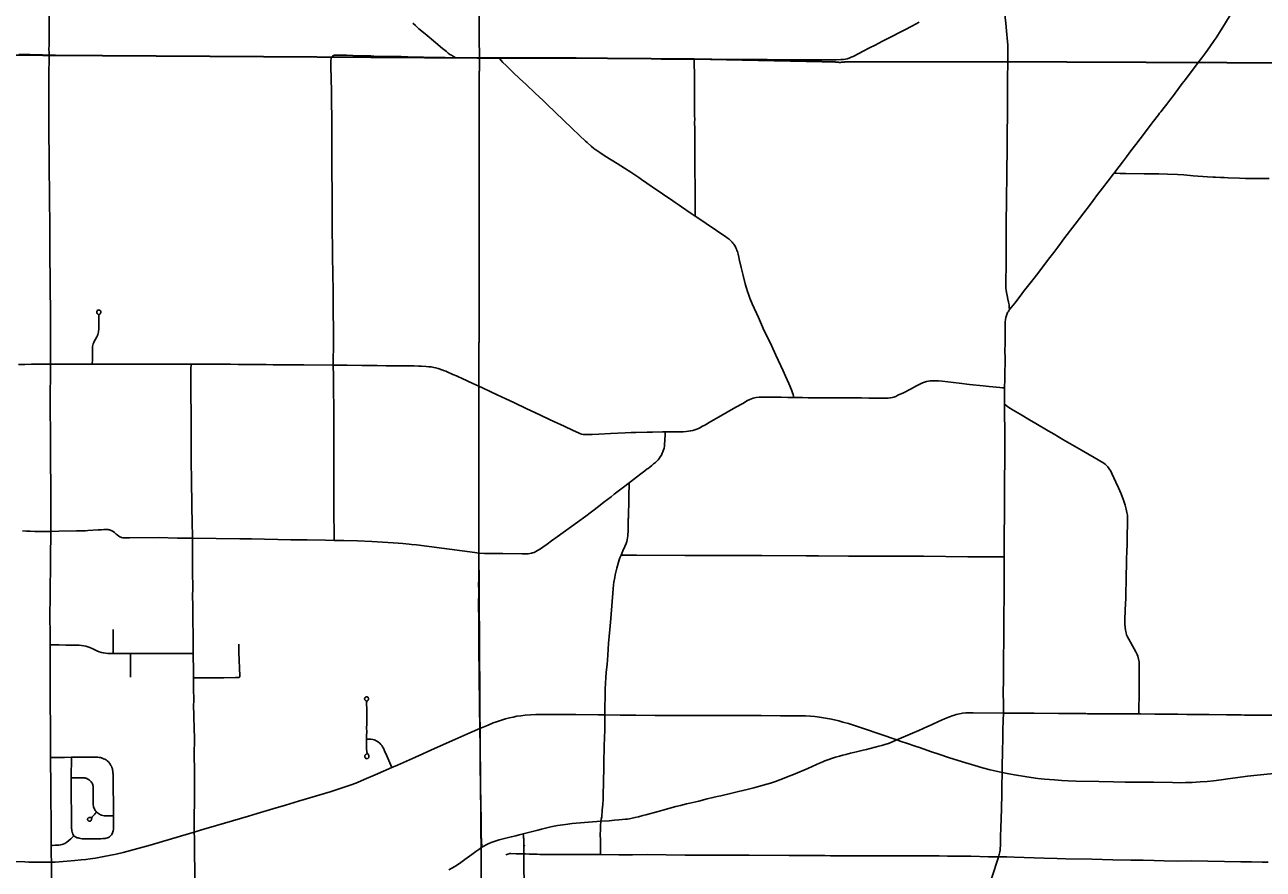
# Model space of a CAD drawing. Header units: feet. Extents: x 2113747 to 2516209, y 960708 to 1356798.
# Tile 9 of 92: x 2291170 to 2312720, y 1104537 to 1119233. Entities that reach past the tile are written whole.
import ezdxf

# ---------------------------------------------------------------- set-up
doc = ezdxf.new("R2010")
doc.units = ezdxf.units.FT
doc.header["$LTSCALE"] = 20
doc.header["$MEASUREMENT"] = 0
doc.linetypes.add('OhDOT_USTN3', pattern=[0.22, 0.165, -0.055])
for name, color, linetype in [('GM_X_County_Road', 3, 'Continuous'), ('GM_X_Township', 251, 'OhDOT_USTN3'), ('GM_X_Township_Road', 4, 'Continuous'), ('GM_X_Township_Subdivision', 4, 'Continuous'), ('GM_X_Unincorporated_Location', 2, 'Continuous'), ('GM_X_US_Location', 251, 'Continuous'), ('GM_X_US_Route', 1, 'Continuous')]:
    doc.layers.add(name, color=color, linetype=linetype)
doc.styles.add('Styledgn030', font='dgn030.shx')

msp = doc.modelspace()

# ---------------------------------------------------------------- linework, layer by layer
at = {"layer": 'GM_X_County_Road', "flags": 128}
for points in [[(2308276, 1118589), (2308277, 1118618), (2308278, 1118768), (2308277, 1118832), (2308276, 1118878), (2308271, 1118943), (2308254, 1119126), (2308240, 1119260), (2308230, 1119361), (2308207, 1119567), (2308192, 1119705), (2308169, 1119922), (2308162, 1119986), (2308158, 1120027)], [(2311588, 1118575), (2311651, 1118658), (2311722, 1118752), (2311794, 1118850), (2311869, 1118961), (2311900, 1119007), (2311960, 1119097), (2312066, 1119265), (2312147, 1119400), (2312265, 1119598), (2312370, 1119768), (2312485, 1119958), (2312538, 1120045)], [(2298668, 1118658), (2298633, 1118679), (2298594, 1118702), (2298569, 1118718), (2298540, 1118739), (2298507, 1118765), (2298441, 1118819), (2298323, 1118918), (2298246, 1118983), (2298208, 1119015), (2298137, 1119074), (2298029, 1119164), (2297967, 1119218), (2297924, 1119258)], [(2305396, 1118628), (2305417, 1118630), (2305450, 1118635), (2305479, 1118642), (2305514, 1118653), (2305548, 1118666), (2305584, 1118683), (2305683, 1118733), (2305759, 1118773), (2305870, 1118830), (2305969, 1118880), (2306098, 1118946), (2306259, 1119028), (2306401, 1119102), (2306483, 1119145), (2306606, 1119207), (2306736, 1119276)], [(2291069, 1118717), (2291188, 1118715), (2291256, 1118714), (2291334, 1118712), (2291476, 1118708), (2291551, 1118706), (2291592, 1118705)], [(2291592, 1118705), (2291619, 1118704), (2291659, 1118703), (2291702, 1118702)], [(2298668, 1118658), (2299075, 1118657), (2299079, 1118657)], [(2299079, 1118657), (2299419, 1118657)], [(2299419, 1118657), (2299493, 1118658), (2299575, 1118659), (2299752, 1118660), (2300110, 1118659), (2300349, 1118656), (2300474, 1118656), (2300651, 1118656), (2300766, 1118655), (2300865, 1118654), (2301012, 1118653), (2301179, 1118650), (2301314, 1118648), (2301488, 1118645), (2301718, 1118643), (2302072, 1118638), (2302243, 1118636), (2302459, 1118635), (2302617, 1118634), (2302819, 1118632)], [(2302836, 1115902), (2302767, 1115949), (2302598, 1116063), (2302558, 1116091), (2302487, 1116139), (2302444, 1116169), (2302266, 1116292), (2302228, 1116318), (2302163, 1116362), (2301996, 1116478), (2301904, 1116541), (2301853, 1116576), (2301715, 1116666), (2301605, 1116737), (2301478, 1116818), (2301272, 1116947), (2301176, 1117009), (2301122, 1117047), (2301075, 1117082), (2301024, 1117122), (2300955, 1117182), (2300926, 1117209), (2300821, 1117308), (2300687, 1117435), (2300259, 1117846), (2300188, 1117914), (2300052, 1118042), (2299893, 1118194), (2299780, 1118299), (2299677, 1118396), (2299611, 1118460), (2299567, 1118499), (2299545, 1118522), (2299489, 1118578), (2299461, 1118608), (2299435, 1118637), (2299419, 1118657)], [(2302819, 1118632), (2302922, 1118632), (2303014, 1118633), (2303128, 1118632), (2303476, 1118629), (2303608, 1118628), (2303755, 1118628), (2304090, 1118626), (2304476, 1118623), (2304555, 1118622), (2304709, 1118621), (2305017, 1118623), (2305289, 1118623), (2305368, 1118626), (2305396, 1118628)], [(2302836, 1115902), (2302836, 1116017), (2302837, 1116063), (2302837, 1116168), (2302835, 1116329), (2302834, 1116431), (2302833, 1116523), (2302832, 1116592), (2302830, 1116720), (2302830, 1116923), (2302831, 1117012), (2302830, 1117196), (2302828, 1117327), (2302827, 1117425), (2302826, 1117524), (2302827, 1117593), (2302826, 1117642), (2302825, 1117721), (2302824, 1117809), (2302825, 1118006), (2302825, 1118193), (2302822, 1118397), (2302820, 1118532), (2302819, 1118597), (2302819, 1118632)], [(2308306, 1114275), (2308302, 1114319), (2308298, 1114357), (2308290, 1114405), (2308279, 1114457), (2308265, 1114520), (2308253, 1114576), (2308246, 1114615), (2308243, 1114651), (2308241, 1114676), (2308240, 1114700), (2308246, 1115120), (2308247, 1115278), (2308250, 1115603), (2308255, 1116360), (2308256, 1116465), (2308257, 1116557), (2308260, 1116797), (2308261, 1116849), (2308262, 1116898), (2308265, 1117252), (2308268, 1117760), (2308272, 1118196), (2308273, 1118360), (2308276, 1118514), (2308276, 1118589)], [(2310124, 1116652), (2310154, 1116691), (2310269, 1116843), (2310341, 1116936), (2310418, 1117039), (2310504, 1117150), (2310581, 1117248), (2310673, 1117368), (2310772, 1117503), (2310873, 1117636), (2310896, 1117667), (2310917, 1117694), (2310937, 1117720), (2310994, 1117790), (2311043, 1117851), (2311097, 1117921), (2311158, 1118003), (2311262, 1118146), (2311311, 1118211), (2311365, 1118282), (2311485, 1118438), (2311560, 1118538), (2311588, 1118575)], [(2308306, 1114275), (2308339, 1114316), (2308396, 1114388), (2308489, 1114511), (2308550, 1114588), (2308732, 1114822), (2308813, 1114927), (2308934, 1115084), (2309007, 1115180), (2309074, 1115270), (2309144, 1115362), (2309271, 1115529), (2309448, 1115763), (2309598, 1115962), (2309696, 1116089), (2309759, 1116173), (2309837, 1116277), (2309881, 1116334), (2309925, 1116391), (2310022, 1116519), (2310116, 1116641), (2310124, 1116652)], [(2304551, 1112747), (2304546, 1112771), (2304538, 1112799), (2304528, 1112829), (2304509, 1112882), (2304464, 1112988), (2304406, 1113120), (2304365, 1113210), (2304239, 1113484), (2304162, 1113651), (2304077, 1113829), (2304039, 1113909), (2303989, 1114019), (2303936, 1114140), (2303829, 1114379), (2303789, 1114473), (2303761, 1114542), (2303744, 1114589), (2303726, 1114648), (2303705, 1114727), (2303671, 1114867), (2303638, 1115011), (2303604, 1115155), (2303595, 1115191), (2303583, 1115241), (2303570, 1115286), (2303563, 1115306), (2303556, 1115326), (2303543, 1115353), (2303529, 1115380), (2303519, 1115397), (2303508, 1115413), (2303499, 1115425), (2303491, 1115434), (2303479, 1115448), (2303467, 1115461), (2303455, 1115474), (2303441, 1115488), (2303427, 1115500), (2303411, 1115513), (2303395, 1115525), (2303372, 1115540), (2302865, 1115883), (2302836, 1115902)], [(2308220, 1112914), (2308224, 1113065), (2308226, 1113201), (2308228, 1113338), (2308227, 1113423), (2308226, 1113571), (2308228, 1113672), (2308228, 1113735), (2308229, 1113879), (2308228, 1113994), (2308229, 1114059), (2308233, 1114101), (2308239, 1114136), (2308251, 1114174), (2308265, 1114210), (2308273, 1114225), (2308280, 1114238), (2308293, 1114257), (2308306, 1114275)], [(2291058, 1113321), (2291170, 1113323), (2291284, 1113325), (2291373, 1113325), (2291436, 1113325), (2291525, 1113325), (2291618, 1113326)], [(2291618, 1113326), (2291812, 1113328), (2292038, 1113329), (2292206, 1113328), (2292345, 1113328)], [(2292345, 1113328), (2292495, 1113326), (2292673, 1113326), (2292847, 1113325), (2293299, 1113327), (2293434, 1113326), (2293598, 1113327), (2293736, 1113327), (2293920, 1113328), (2294064, 1113328)], [(2294064, 1113328), (2294077, 1113328), (2294212, 1113328), (2294520, 1113325), (2294714, 1113324), (2294750, 1113324), (2294884, 1113323), (2295078, 1113320), (2295150, 1113319), (2295232, 1113319), (2295307, 1113318), (2295373, 1113318), (2295494, 1113317), (2295714, 1113317), (2295904, 1113317), (2296026, 1113316), (2296539, 1113309)], [(2296539, 1113309), (2296778, 1113307), (2297037, 1113305), (2297299, 1113303), (2297460, 1113300), (2297604, 1113299), (2297742, 1113298), (2297847, 1113297), (2297948, 1113295), (2298021, 1113293), (2298073, 1113292), (2298152, 1113287), (2298201, 1113282), (2298244, 1113277), (2298286, 1113270), (2298318, 1113263), (2298366, 1113248), (2298447, 1113222), (2298459, 1113218), (2298499, 1113202), (2298553, 1113178), (2298586, 1113163), (2298619, 1113149), (2298681, 1113121), (2298705, 1113109), (2298780, 1113077), (2298965, 1112992), (2299073, 1112943)], [(2299073, 1112943), (2299135, 1112914), (2299281, 1112846), (2299388, 1112795), (2299539, 1112723), (2299679, 1112658), (2299904, 1112551), (2299972, 1112519), (2300145, 1112439), (2300299, 1112366), (2300379, 1112328), (2300555, 1112247), (2300712, 1112171), (2300804, 1112129), (2300831, 1112118), (2300856, 1112110), (2300887, 1112104), (2300923, 1112101), (2300975, 1112101), (2301044, 1112102), (2301162, 1112108), (2301361, 1112118), (2301617, 1112131), (2301719, 1112135), (2301804, 1112138), (2302001, 1112143), (2302092, 1112145), (2302266, 1112147), (2302313, 1112147)], [(2304551, 1112747), (2304703, 1112745), (2304800, 1112743), (2304882, 1112743), (2305322, 1112741), (2305568, 1112739), (2305732, 1112738), (2305857, 1112736), (2305955, 1112734), (2306096, 1112732), (2306158, 1112732), (2306194, 1112734), (2306230, 1112739), (2306265, 1112746), (2306293, 1112754), (2306326, 1112766), (2306365, 1112784), (2306459, 1112830), (2306581, 1112893), (2306688, 1112951), (2306744, 1112979), (2306790, 1112999), (2306824, 1113011), (2306859, 1113022), (2306894, 1113029), (2306927, 1113034), (2306963, 1113036), (2307016, 1113036), (2307069, 1113034), (2307131, 1113028), (2307330, 1113006), (2307428, 1112994), (2307610, 1112973), (2307849, 1112947), (2307950, 1112937), (2308136, 1112919), (2308183, 1112916), (2308220, 1112914)], [(2308220, 1112914), (2308219, 1112775), (2308219, 1112632)], [(2302313, 1112147), (2302358, 1112147), (2302480, 1112147), (2302545, 1112148), (2302627, 1112149), (2302676, 1112153), (2302718, 1112158), (2302757, 1112164), (2302795, 1112173), (2302829, 1112183), (2302863, 1112195), (2302896, 1112209), (2302919, 1112221), (2302965, 1112246), (2303002, 1112267), (2303110, 1112329), (2303244, 1112405), (2303392, 1112490), (2303546, 1112578), (2303663, 1112644), (2303749, 1112693), (2303787, 1112712), (2303818, 1112725), (2303846, 1112735), (2303868, 1112742), (2303898, 1112747), (2303947, 1112752), (2303987, 1112754), (2304039, 1112754), (2304141, 1112754), (2304196, 1112753), (2304246, 1112752), (2304331, 1112750), (2304446, 1112748), (2304531, 1112748), (2304551, 1112747)], [(2308211, 1109974), (2308211, 1110040), (2308212, 1110197), (2308214, 1110378), (2308215, 1110466), (2308217, 1110600), (2308216, 1110721), (2308217, 1110911), (2308217, 1111103), (2308218, 1111299), (2308220, 1111404), (2308222, 1111565), (2308222, 1111771), (2308224, 1111896), (2308225, 1112047), (2308223, 1112224), (2308220, 1112414), (2308221, 1112490), (2308219, 1112632)], [(2308219, 1112632), (2308270, 1112591), (2308295, 1112574), (2308371, 1112527), (2308491, 1112455), (2308655, 1112358), (2308763, 1112295), (2308978, 1112168), (2309082, 1112106), (2309236, 1112017), (2309434, 1111901), (2309559, 1111828), (2309777, 1111702), (2309944, 1111604), (2309968, 1111587), (2309994, 1111564), (2310019, 1111537), (2310042, 1111506), (2310068, 1111465), (2310088, 1111424), (2310156, 1111272), (2310201, 1111173), (2310248, 1111068), (2310289, 1110958), (2310317, 1110871), (2310337, 1110801), (2310349, 1110744), (2310356, 1110696), (2310360, 1110650), (2310361, 1110578), (2310359, 1110510), (2310355, 1110388), (2310350, 1110214), (2310346, 1110044), (2310344, 1109962), (2310341, 1109847), (2310337, 1109644), (2310334, 1109512), (2310330, 1109391), (2310327, 1109253), (2310319, 1109057), (2310314, 1108863), (2310314, 1108800), (2310317, 1108748), (2310324, 1108695), (2310333, 1108653), (2310344, 1108618), (2310360, 1108582), (2310383, 1108538), (2310475, 1108375), (2310506, 1108318), (2310525, 1108276), (2310537, 1108243), (2310550, 1108192), (2310559, 1108144), (2310562, 1108112), (2310563, 1108040), (2310563, 1107893), (2310560, 1107798), (2310560, 1107752), (2310559, 1107568), (2310554, 1107335), (2310554, 1107240)], [(2301686, 1111261), (2301710, 1111279), (2301812, 1111357), (2301890, 1111417), (2301960, 1111470), (2302002, 1111502), (2302015, 1111512), (2302046, 1111536), (2302080, 1111562), (2302088, 1111568), (2302113, 1111589), (2302144, 1111614), (2302158, 1111628), (2302172, 1111642), (2302190, 1111661), (2302209, 1111684), (2302228, 1111711), (2302247, 1111742), (2302264, 1111775), (2302274, 1111799), (2302286, 1111834), (2302294, 1111866), (2302300, 1111902), (2302304, 1111941), (2302308, 1111990), (2302312, 1112115), (2302313, 1112147)], [(2299072, 1110039), (2299167, 1110034), (2299321, 1110032), (2299491, 1110030), (2299826, 1110026), (2299891, 1110025), (2299928, 1110027), (2299958, 1110030), (2299987, 1110036), (2300006, 1110041), (2300031, 1110051), (2300064, 1110067), (2300093, 1110083), (2300143, 1110115), (2300184, 1110142), (2300260, 1110194), (2300337, 1110250), (2300437, 1110324), (2300786, 1110575), (2300934, 1110684), (2301151, 1110852), (2301248, 1110926), (2301372, 1111020), (2301427, 1111062), (2301588, 1111185), (2301686, 1111261)], [(2299089, 1106984), (2299089, 1107022), (2299088, 1107075), (2299087, 1107140), (2299085, 1107208), (2299085, 1107238), (2299084, 1107261), (2299083, 1107277), (2299083, 1107283), (2299083, 1107332), (2299082, 1107404), (2299081, 1107532), (2299081, 1107568), (2299080, 1107598), (2299079, 1107703), (2299078, 1107791), (2299078, 1107827), (2299077, 1107870), (2299077, 1107899), (2299077, 1107919), (2299076, 1107968), (2299075, 1108021), (2299074, 1108080), (2299074, 1108109), (2299073, 1108191), (2299073, 1108243), (2299072, 1108273), (2299072, 1108296), (2299071, 1108309), (2299071, 1108338), (2299072, 1108384), (2299072, 1108404), (2299071, 1108414), (2299071, 1108482), (2299070, 1108571), (2299070, 1108683), (2299069, 1108811), (2299069, 1108942), (2299068, 1109066), (2299068, 1109213), (2299070, 1109289), (2299069, 1109312), (2299069, 1109387), (2299068, 1109495), (2299069, 1109580), (2299069, 1109692), (2299069, 1109853), (2299072, 1110039)], [(2308198, 1107254), (2308199, 1107321), (2308200, 1107419), (2308197, 1107600), (2308201, 1107838), (2308202, 1107976), (2308203, 1108075), (2308202, 1108206), (2308206, 1108527), (2308207, 1108659), (2308207, 1108954), (2308208, 1109062), (2308211, 1109180), (2308211, 1109308), (2308211, 1109508), (2308211, 1109679), (2308211, 1109836), (2308211, 1109974)], [(2306345, 1106787), (2306615, 1106905), (2306726, 1106953), (2306876, 1107020), (2306894, 1107028), (2306972, 1107062), (2307071, 1107106), (2307176, 1107152), (2307263, 1107188), (2307327, 1107213), (2307346, 1107219), (2307377, 1107229), (2307437, 1107244), (2307463, 1107248), (2307488, 1107252), (2307547, 1107257), (2307628, 1107257), (2307674, 1107257), (2308198, 1107254)], [(2308185, 1106654), (2308185, 1106661), (2308187, 1106743), (2308189, 1106838), (2308191, 1106897), (2308192, 1107018), (2308193, 1107071), (2308195, 1107126), (2308198, 1107254)], [(2308198, 1107254), (2308384, 1107253), (2308732, 1107252), (2309159, 1107248), (2309497, 1107246), (2309635, 1107245), (2309661, 1107244)], [(2309661, 1107244), (2310015, 1107242), (2310163, 1107241), (2310365, 1107239), (2310554, 1107240)], [(2310554, 1107240), (2310584, 1107239), (2310836, 1107236), (2311022, 1107236), (2311141, 1107235), (2311199, 1107234), (2311234, 1107233), (2311392, 1107231), (2311582, 1107230), (2311782, 1107228), (2312081, 1107225), (2312284, 1107224), (2312339, 1107222), (2312395, 1107221), (2312464, 1107221), (2312739, 1107219), (2312874, 1107218), (2313024, 1107217), (2313257, 1107216), (2313483, 1107216), (2313749, 1107216), (2313893, 1107215), (2313978, 1107214)], [(2299124, 1104923), (2299110, 1105136), (2299109, 1105221), (2299110, 1105251), (2299110, 1105274), (2299110, 1105372), (2299109, 1105451), (2299105, 1105625), (2299103, 1105723), (2299100, 1105953), (2299100, 1106031), (2299097, 1106297), (2299097, 1106438), (2299095, 1106563), (2299093, 1106737), (2299090, 1106904), (2299089, 1106984)], [(2301196, 1105372), (2301338, 1105382), (2301433, 1105390), (2301505, 1105395), (2301623, 1105406), (2301659, 1105411), (2301717, 1105422), (2301788, 1105436), (2301849, 1105450), (2301925, 1105470), (2301979, 1105484), (2302190, 1105544), (2302272, 1105566), (2302499, 1105628), (2302582, 1105649), (2302687, 1105673), (2302744, 1105687), (2302897, 1105723), (2303044, 1105760), (2303143, 1105783), (2303216, 1105801), (2303280, 1105816), (2303497, 1105867), (2303567, 1105884), (2303589, 1105889), (2303666, 1105907), (2303742, 1105926), (2303857, 1105955), (2303939, 1105977), (2304082, 1106017), (2304148, 1106037), (2304235, 1106066), (2304309, 1106093), (2304499, 1106167), (2304547, 1106186), (2304795, 1106290), (2304870, 1106324), (2304945, 1106358), (2304999, 1106383), (2305059, 1106408), (2305092, 1106422), (2305162, 1106449), (2305207, 1106465), (2305279, 1106487), (2305345, 1106506), (2305405, 1106522), (2305459, 1106536), (2305539, 1106555), (2305641, 1106579), (2305756, 1106607), (2305816, 1106623), (2305860, 1106634), (2305988, 1106665), (2306033, 1106676), (2306083, 1106690), (2306134, 1106705), (2306199, 1106727), (2306242, 1106744), (2306282, 1106760), (2306345, 1106787)], [(2308181, 1106491), (2308185, 1106654)], [(2308176, 1106222), (2308177, 1106287), (2308180, 1106418), (2308181, 1106491)], [(2308115, 1104753), (2308121, 1104773), (2308127, 1104795), (2308132, 1104816), (2308136, 1104840), (2308140, 1104866), (2308143, 1104893), (2308148, 1104955), (2308151, 1105090), (2308157, 1105277), (2308161, 1105398), (2308163, 1105474), (2308165, 1105536), (2308168, 1105667), (2308169, 1105769), (2308170, 1105854), (2308173, 1106031), (2308176, 1106169), (2308176, 1106222)], [(2299840, 1105154), (2300100, 1105219), (2300159, 1105235), (2300325, 1105276), (2300440, 1105296), (2300582, 1105317), (2300696, 1105332), (2301196, 1105372)], [(2299124, 1104923), (2299231, 1104979), (2299284, 1105002), (2299389, 1105037), (2299427, 1105047), (2299634, 1105100), (2299716, 1105121), (2299773, 1105137), (2299840, 1105154)], [(2298551, 1104529), (2298610, 1104560), (2298641, 1104577), (2298680, 1104602), (2298757, 1104653), (2298829, 1104705), (2298947, 1104794), (2299016, 1104844), (2299069, 1104882), (2299124, 1104923)], [(2307260, 1101849), (2307274, 1101897), (2307320, 1102048), (2307383, 1102262), (2307417, 1102382), (2307454, 1102511), (2307480, 1102603), (2307517, 1102742), (2307549, 1102866), (2307577, 1102984), (2307601, 1103080), (2307620, 1103159), (2307645, 1103258), (2307673, 1103366), (2307701, 1103463), (2307728, 1103548), (2307796, 1103764), (2307826, 1103854), (2307870, 1103992), (2307910, 1104116), (2308008, 1104426), (2308102, 1104715), (2308115, 1104753)]]:
    msp.add_lwpolyline(points, dxfattribs=at)
at = {"layer": 'GM_X_Township', "flags": 128}
for points in [[(2273707, 1144117), (2274451, 1144100), (2275848, 1144130), (2275977, 1144134), (2276352, 1144118), (2276673, 1144104), (2278962, 1144111), (2282224, 1144168), (2282616, 1144160), (2282946, 1144163), (2283046, 1144164), (2284147, 1144164), (2284989, 1144172), (2286547, 1144191), (2290241, 1144201), (2292293, 1144206), (2295498, 1144177), (2297667, 1144176), (2299033, 1144176), (2299034, 1144014), (2299048, 1140868), (2299048, 1140750), (2299048, 1140210), (2299046, 1140060), (2299044, 1139886), (2299058, 1135395), (2299058, 1135376), (2299059, 1134619), (2299063, 1131449), (2299075, 1121792), (2299080, 1118654), (2298613, 1118657), (2291694, 1118700), (2291590, 1118700), (2286495, 1118732), (2284462, 1118744), (2279390, 1118776), (2279102, 1118777), (2278181, 1118783), (2278095, 1118774), (2278026, 1118784), (2276682, 1118792), (2275473, 1118800), (2273939, 1118799), (2273877, 1118817), (2273859, 1119170), (2273866, 1121327), (2273809, 1124393), (2273800, 1125028), (2273794, 1125938), (2273794, 1126045), (2273791, 1126395), (2273784, 1127599), (2273782, 1127896), (2273782, 1128013), (2273776, 1128908), (2273762, 1131307), (2273735, 1134958), (2273727, 1137672), (2273708, 1143906), (2273707, 1144117)], [(2299033, 1144176), (2303719, 1144224), (2311059, 1144273), (2311621, 1144272), (2311712, 1144286), (2315176, 1144280), (2318840, 1144268), (2321217, 1144269), (2323108, 1144286), (2328491, 1144330), (2328572, 1144328), (2328612, 1142470), (2328630, 1142401), (2328635, 1142304), (2328651, 1136742), (2328653, 1134141), (2328657, 1131227), (2328663, 1124950), (2328670, 1119253), (2328670, 1118495), (2325058, 1118507), (2321212, 1118516), (2314610, 1118563), (2311596, 1118575), (2308267, 1118589), (2305447, 1118586), (2305355, 1118577), (2305256, 1118586), (2302815, 1118637), (2300974, 1118651), (2299393, 1118653), (2299080, 1118654), (2299075, 1121792), (2299063, 1131449), (2299059, 1134619), (2299058, 1135376), (2299058, 1135395), (2299044, 1139886), (2299046, 1140060), (2299048, 1140210), (2299048, 1140750), (2299048, 1140868), (2299034, 1144014), (2299033, 1144176)], [(2273939, 1118799), (2275473, 1118800), (2276682, 1118792), (2278026, 1118784), (2278095, 1118774), (2278181, 1118783), (2279102, 1118777), (2279390, 1118776), (2284462, 1118744), (2286495, 1118732), (2291590, 1118700), (2291694, 1118700), (2298613, 1118657), (2299080, 1118654), (2299073, 1112956), (2299072, 1110035), (2299092, 1106995), (2299110, 1104924), (2299110, 1104784), (2299121, 1100750), (2299131, 1096372), (2299145, 1090827), (2298147, 1090820), (2294565, 1090800), (2294190, 1090795), (2291695, 1090779), (2287536, 1090733), (2283974, 1090692), (2281184, 1090660), (2280571, 1090646), (2279737, 1090638), (2276111, 1090564), (2275965, 1090561), (2275354, 1090544), (2275300, 1090545), (2274067, 1090515), (2274049, 1092053), (2274045, 1093010), (2274019, 1094549), (2274003, 1096382), (2273944, 1101977), (2273923, 1103969), (2273928, 1105260), (2273895, 1107881), (2273890, 1108659), (2273892, 1109492), (2273890, 1109708), (2273889, 1109866), (2273885, 1110318), (2273884, 1110420), (2273881, 1110748), (2273878, 1111173), (2273872, 1111794), (2273868, 1112294), (2273861, 1113069), (2273860, 1113281), (2273857, 1113575), (2273857, 1113636), (2273852, 1114201), (2273851, 1114281), (2273848, 1114656), (2273845, 1115019), (2273878, 1116829), (2273877, 1118817), (2273939, 1118799)], [(2299080, 1118654), (2299393, 1118653), (2300974, 1118651), (2302815, 1118637), (2305256, 1118586), (2305355, 1118577), (2305447, 1118586), (2308267, 1118589), (2311596, 1118575), (2314610, 1118563), (2321212, 1118516), (2325058, 1118507), (2328670, 1118495), (2328673, 1115450), (2328676, 1111411), (2328676, 1110812), (2328679, 1107535), (2328685, 1104162), (2328691, 1097555), (2328691, 1097500), (2328700, 1094332), (2328615, 1091117), (2326938, 1091094), (2326732, 1091091), (2324108, 1091056), (2318107, 1090974), (2313863, 1090917), (2307056, 1090903), (2301402, 1090840), (2299895, 1090831), (2299145, 1090827), (2299131, 1096372), (2299121, 1100750), (2299110, 1104784), (2299110, 1104924), (2299092, 1106995), (2299072, 1110035), (2299073, 1112956), (2299080, 1118654)]]:
    msp.add_lwpolyline(points, dxfattribs=at)
at = {"layer": 'GM_X_Township_Road', "flags": 128}
for points in [[(2291592, 1118705), (2291592, 1118740), (2291591, 1118817), (2291592, 1118864), (2291592, 1119076), (2291592, 1119150), (2291592, 1119207), (2291592, 1119316), (2291593, 1119376), (2291593, 1119425), (2291593, 1119480), (2291594, 1119527), (2291595, 1119599), (2291597, 1119742), (2291599, 1119827), (2291600, 1119891), (2291601, 1120001), (2291603, 1120092), (2291605, 1120235), (2291607, 1120349), (2291607, 1120472), (2291607, 1120589)], [(2291618, 1113326), (2291617, 1113494), (2291618, 1113720), (2291617, 1114294), (2291614, 1114593), (2291613, 1114707), (2291608, 1115306), (2291608, 1115607), (2291606, 1115801), (2291603, 1116141), (2291601, 1116297), (2291597, 1116738), (2291593, 1117002), (2291589, 1117290), (2291586, 1117411), (2291588, 1117756), (2291589, 1117985), (2291591, 1118320), (2291592, 1118705)], [(2296514, 1116804), (2296514, 1116825), (2296514, 1116901), (2296514, 1117091), (2296513, 1117192), (2296512, 1117284), (2296513, 1117383), (2296512, 1117475), (2296511, 1117595), (2296508, 1117901), (2296507, 1117975), (2296507, 1117998), (2296507, 1118014), (2296507, 1118046), (2296505, 1118118), (2296502, 1118253), (2296496, 1118546), (2296495, 1118583), (2296495, 1118595), (2296495, 1118610), (2296499, 1118643), (2296502, 1118657), (2296509, 1118671), (2296522, 1118686), (2296541, 1118698)], [(2296541, 1118698), (2296544, 1118699), (2296548, 1118700), (2296552, 1118701), (2296557, 1118701), (2296561, 1118701), (2296650, 1118702), (2296771, 1118701), (2296876, 1118699), (2297194, 1118690), (2297245, 1118689), (2297601, 1118681), (2297718, 1118678), (2297837, 1118675), (2298106, 1118670), (2298486, 1118663), (2298668, 1118658)], [(2296519, 1116282), (2296518, 1116379), (2296515, 1116628), (2296514, 1116710), (2296514, 1116804)], [(2310124, 1116652), (2310164, 1116650), (2310233, 1116646), (2310328, 1116644), (2310649, 1116639), (2310902, 1116637), (2311056, 1116635), (2311230, 1116627), (2311338, 1116619), (2311502, 1116604), (2311750, 1116584), (2311852, 1116580), (2311891, 1116580), (2311979, 1116575), (2312041, 1116572), (2312113, 1116568), (2312307, 1116562), (2312412, 1116560), (2312523, 1116560), (2312664, 1116558), (2312821, 1116556)], [(2296539, 1113309), (2296542, 1113724), (2296542, 1113912), (2296538, 1114256), (2296537, 1114347), (2296537, 1114366), (2296535, 1114589), (2296532, 1114906), (2296532, 1114962), (2296527, 1115139), (2296526, 1115182), (2296526, 1115221), (2296524, 1115405), (2296521, 1115598), (2296519, 1115793), (2296519, 1115878), (2296518, 1115999), (2296517, 1116097), (2296518, 1116169), (2296519, 1116271), (2296519, 1116282)], [(2291621, 1110416), (2291623, 1110559), (2291623, 1110659), (2291624, 1110747), (2291622, 1110815), (2291622, 1111009), (2291621, 1111195), (2291618, 1111635), (2291616, 1112059), (2291611, 1112606), (2291618, 1113326)], [(2294087, 1110296), (2294086, 1110350), (2294081, 1110546), (2294080, 1110616), (2294080, 1110671), (2294077, 1110747), (2294075, 1110845), (2294075, 1110991), (2294073, 1111191), (2294073, 1111296), (2294070, 1111433), (2294068, 1111505), (2294066, 1111765), (2294066, 1111869), (2294066, 1111951), (2294066, 1112024), (2294065, 1112121), (2294066, 1112223), (2294066, 1112242), (2294066, 1112324), (2294065, 1112465), (2294063, 1112564), (2294062, 1112701), (2294061, 1112790), (2294060, 1112928), (2294059, 1113078), (2294062, 1113231), (2294064, 1113328)], [(2296551, 1110258), (2296551, 1110329), (2296551, 1110365), (2296551, 1110511), (2296549, 1110595), (2296549, 1110635), (2296548, 1110690), (2296548, 1110713), (2296547, 1110814), (2296549, 1110903), (2296548, 1110981), (2296547, 1111083), (2296546, 1111181), (2296548, 1111539), (2296550, 1111765), (2296549, 1112119), (2296545, 1112299), (2296546, 1112338), (2296546, 1112378), (2296545, 1112443), (2296541, 1113001), (2296540, 1113120), (2296539, 1113309)], [(2301545, 1110001), (2301559, 1110034), (2301579, 1110079), (2301610, 1110151), (2301633, 1110208), (2301645, 1110242), (2301653, 1110270), (2301660, 1110305), (2301663, 1110341), (2301667, 1110436), (2301669, 1110485), (2301671, 1110557), (2301672, 1110606), (2301672, 1110632), (2301673, 1110655), (2301674, 1110684), (2301675, 1110743), (2301679, 1110894), (2301679, 1111005), (2301681, 1111087), (2301685, 1111186), (2301686, 1111261)], [(2291132, 1110425), (2291201, 1110422), (2291265, 1110420), (2291344, 1110417), (2291423, 1110416), (2291621, 1110416)], [(2291611, 1108441), (2291611, 1108497), (2291611, 1108543), (2291609, 1108651), (2291608, 1108917), (2291614, 1109311), (2291613, 1109385), (2291615, 1109827), (2291615, 1109867), (2291616, 1109945), (2291621, 1110416)], [(2291621, 1110416), (2291762, 1110419), (2292071, 1110425), (2292193, 1110427), (2292226, 1110427), (2292265, 1110429), (2292448, 1110441), (2292505, 1110446), (2292547, 1110450), (2292563, 1110451), (2292576, 1110451), (2292587, 1110452), (2292598, 1110451), (2292611, 1110450), (2292621, 1110448), (2292634, 1110445), (2292646, 1110442), (2292664, 1110436), (2292684, 1110427), (2292706, 1110413), (2292729, 1110396), (2292760, 1110368), (2292775, 1110356), (2292804, 1110334), (2292824, 1110322), (2292839, 1110315), (2292855, 1110309), (2292875, 1110306), (2292898, 1110304), (2292993, 1110305), (2293498, 1110309), (2293829, 1110301), (2294087, 1110296)], [(2294087, 1110296), (2294914, 1110288), (2295113, 1110284), (2295801, 1110272), (2296085, 1110267), (2296401, 1110262), (2296551, 1110258)], [(2294100, 1108402), (2294098, 1108581), (2294098, 1108631), (2294098, 1108703), (2294097, 1108775), (2294094, 1109011), (2294092, 1109109), (2294091, 1109312), (2294092, 1109397), (2294093, 1109473), (2294091, 1109673), (2294090, 1109754), (2294090, 1109853), (2294089, 1109954), (2294088, 1109987), (2294088, 1110029), (2294089, 1110062), (2294088, 1110114), (2294087, 1110236), (2294087, 1110296)], [(2296551, 1110258), (2296723, 1110257), (2296959, 1110250), (2297210, 1110238), (2297579, 1110220), (2297669, 1110214), (2297750, 1110206), (2297858, 1110194), (2297897, 1110190), (2297984, 1110180), (2299003, 1110047), (2299072, 1110039)], [(2301261, 1107222), (2301267, 1107679), (2301274, 1107767), (2301282, 1107873), (2301289, 1107963), (2301295, 1108012), (2301302, 1108099), (2301314, 1108263), (2301330, 1108473), (2301339, 1108589), (2301349, 1108711), (2301366, 1108900), (2301408, 1109415), (2301413, 1109489), (2301421, 1109534), (2301435, 1109615), (2301444, 1109660), (2301454, 1109705), (2301472, 1109775), (2301501, 1109880), (2301514, 1109924), (2301527, 1109958), (2301545, 1110001)], [(2301545, 1110001), (2301560, 1110001), (2301817, 1110001), (2302655, 1109999), (2303168, 1109995), (2303503, 1109996), (2303997, 1109995), (2304766, 1109989), (2304982, 1109989), (2305504, 1109985), (2305723, 1109986), (2305904, 1109985), (2305960, 1109985), (2306101, 1109985), (2306314, 1109983), (2306565, 1109984), (2306809, 1109983), (2307579, 1109976), (2307768, 1109974), (2307830, 1109973), (2308169, 1109974), (2308211, 1109974)], [(2291619, 1106484), (2291619, 1106562), (2291618, 1106634), (2291618, 1106837), (2291617, 1106985), (2291616, 1107129), (2291615, 1107168), (2291613, 1107283), (2291612, 1107379), (2291610, 1107546), (2291610, 1107611), (2291610, 1107753), (2291609, 1107968), (2291609, 1108204), (2291611, 1108441)], [(2294101, 1108291), (2294100, 1108375), (2294100, 1108402)], [(2294105, 1107865), (2294103, 1108064), (2294102, 1108198), (2294101, 1108291)], [(2294119, 1105184), (2294118, 1105236), (2294119, 1105494), (2294123, 1105677), (2294121, 1105856), (2294121, 1106137), (2294121, 1106203), (2294121, 1106307), (2294120, 1106474), (2294121, 1106861), (2294120, 1106943), (2294110, 1107234), (2294107, 1107371), (2294109, 1107486), (2294107, 1107683), (2294105, 1107865)], [(2301254, 1106683), (2301262, 1106964), (2301261, 1107222)], [(2301196, 1105372), (2301196, 1105372), (2301202, 1105407), (2301209, 1105449), (2301219, 1105566), (2301228, 1105667), (2301232, 1105752), (2301235, 1105817), (2301246, 1106309), (2301246, 1106381), (2301254, 1106683)], [(2291630, 1104952), (2291630, 1104985), (2291630, 1105080), (2291628, 1105191), (2291628, 1105244), (2291628, 1105280), (2291628, 1105453), (2291627, 1105542), (2291625, 1105601), (2291625, 1105660), (2291624, 1105712), (2291624, 1105732), (2291625, 1105876), (2291624, 1105947), (2291623, 1106029), (2291622, 1106094), (2291621, 1106163), (2291620, 1106270), (2291619, 1106319), (2291619, 1106480), (2291619, 1106484)], [(2301187, 1104791), (2301187, 1104813), (2301186, 1105044), (2301185, 1105142), (2301186, 1105221), (2301189, 1105316), (2301192, 1105349), (2301196, 1105372)], [(2294132, 1104229), (2294130, 1104344), (2294129, 1104485), (2294124, 1104826), (2294123, 1104898), (2294122, 1104957), (2294122, 1105006), (2294121, 1105075), (2294119, 1105184)], [(2299852, 1104805), (2299852, 1104885), (2299853, 1104954), (2299852, 1104976), (2299852, 1105016), (2299852, 1105036), (2299852, 1105051), (2299852, 1105066), (2299851, 1105083), (2299850, 1105095), (2299850, 1105107), (2299849, 1105112), (2299848, 1105117), (2299848, 1105122), (2299846, 1105127), (2299845, 1105132), (2299840, 1105154)], [(2291633, 1104661), (2291631, 1104801), (2291630, 1104952)], [(2299539, 1104786), (2299577, 1104799), (2299597, 1104806), (2299607, 1104808), (2299618, 1104809), (2299629, 1104810), (2299719, 1104807), (2299818, 1104805), (2299852, 1104805)], [(2299852, 1104805), (2299884, 1104803), (2299944, 1104801), (2300021, 1104799), (2300086, 1104797), (2300132, 1104795), (2300198, 1104794), (2300285, 1104793), (2300496, 1104793), (2301187, 1104791)], [(2299855, 1103796), (2299857, 1103991), (2299857, 1104207), (2299857, 1104358), (2299855, 1104526), (2299854, 1104627), (2299853, 1104720), (2299852, 1104805)], [(2301187, 1104791), (2301510, 1104790), (2301745, 1104790), (2302003, 1104791), (2302659, 1104783), (2303024, 1104781), (2303449, 1104781), (2303668, 1104781), (2303773, 1104780), (2304469, 1104776), (2304814, 1104775), (2305092, 1104774), (2305188, 1104773), (2305319, 1104772), (2305453, 1104771), (2305611, 1104771), (2305745, 1104771), (2305811, 1104771), (2306154, 1104769), (2306227, 1104769), (2306502, 1104768), (2306627, 1104770), (2306899, 1104771), (2307001, 1104770), (2307079, 1104769), (2307224, 1104767), (2307417, 1104766), (2307482, 1104765), (2307630, 1104762), (2307939, 1104755), (2308115, 1104753)], [(2308115, 1104753), (2308258, 1104750), (2308386, 1104747), (2308737, 1104734), (2308907, 1104728), (2309134, 1104722), (2309284, 1104720), (2309737, 1104710), (2310104, 1104702), (2310416, 1104696), (2310501, 1104696), (2310629, 1104692), (2310822, 1104688), (2310999, 1104682), (2311227, 1104680), (2311473, 1104682), (2312329, 1104666), (2312519, 1104663), (2312703, 1104661), (2312807, 1104659)], [(2291639, 1104063), (2291637, 1104218), (2291636, 1104333), (2291634, 1104510), (2291633, 1104661)]]:
    msp.add_lwpolyline(points, dxfattribs=at)
at = {"layer": 'GM_X_Township_Subdivision', "flags": 128}
for points in [[(2292345, 1113328), (2292346, 1113406), (2292347, 1113500), (2292348, 1113606), (2292350, 1113632), (2292354, 1113655), (2292361, 1113678), (2292370, 1113703), (2292383, 1113730), (2292401, 1113761), (2292424, 1113801), (2292436, 1113824), (2292444, 1113845), (2292449, 1113866), (2292453, 1113889), (2292457, 1113947), (2292458, 1114003), (2292457, 1114098), (2292458, 1114167), (2292458, 1114175), (2292459, 1114178), (2292461, 1114182), (2292463, 1114185), (2292466, 1114188), (2292482, 1114204), (2292488, 1114211), (2292492, 1114219), (2292494, 1114227), (2292493, 1114236), (2292491, 1114245), (2292488, 1114253), (2292482, 1114259), (2292475, 1114264), (2292467, 1114267), (2292456, 1114269), (2292447, 1114268), (2292439, 1114265), (2292432, 1114260), (2292427, 1114253), (2292423, 1114245), (2292421, 1114237), (2292421, 1114228), (2292424, 1114220), (2292430, 1114210), (2292438, 1114201), (2292447, 1114191), (2292457, 1114181)], [(2292706, 1108400), (2292706, 1108430), (2292706, 1108570), (2292706, 1108703), (2292706, 1108707)], [(2291611, 1108441), (2291620, 1108441), (2291695, 1108440), (2291771, 1108440), (2291887, 1108439), (2291990, 1108439), (2292079, 1108438), (2292115, 1108437), (2292157, 1108433), (2292195, 1108427), (2292230, 1108419), (2292267, 1108408), (2292301, 1108395), (2292352, 1108373), (2292426, 1108339), (2292466, 1108323), (2292504, 1108311), (2292539, 1108302), (2292575, 1108296), (2292614, 1108291), (2292651, 1108289), (2292706, 1108289)], [(2292706, 1108289), (2292706, 1108389), (2292706, 1108400)], [(2294897, 1107875), (2294902, 1107876), (2294905, 1107878), (2294907, 1107880), (2294909, 1107884), (2294910, 1107887), (2294911, 1107891), (2294911, 1107895), (2294911, 1107905), (2294897, 1108307), (2294894, 1108427), (2294893, 1108455)], [(2292706, 1108289), (2292834, 1108289), (2293007, 1108289)], [(2293007, 1108289), (2293457, 1108289), (2293696, 1108291), (2293886, 1108292), (2294060, 1108291), (2294101, 1108291)], [(2293008, 1107879), (2293008, 1107882), (2293008, 1107998), (2293007, 1108178), (2293007, 1108289)], [(2294105, 1107865), (2294209, 1107866), (2294404, 1107868), (2294635, 1107870), (2294835, 1107872), (2294884, 1107873), (2294889, 1107873), (2294893, 1107874), (2294897, 1107875)], [(2297119, 1107438), (2297120, 1107452), (2297123, 1107461), (2297127, 1107465), (2297134, 1107469), (2297138, 1107474), (2297144, 1107479), (2297148, 1107485), (2297150, 1107491), (2297151, 1107499), (2297151, 1107506), (2297150, 1107513), (2297148, 1107520), (2297145, 1107526), (2297142, 1107532), (2297134, 1107536), (2297127, 1107538), (2297118, 1107539), (2297113, 1107538), (2297105, 1107535), (2297097, 1107530), (2297091, 1107524), (2297087, 1107516), (2297084, 1107508), (2297083, 1107499), (2297085, 1107493), (2297088, 1107487), (2297092, 1107480), (2297098, 1107474), (2297105, 1107468), (2297115, 1107461)], [(2297118, 1106802), (2297118, 1106821), (2297119, 1106867), (2297120, 1106929), (2297119, 1106995), (2297121, 1107061), (2297120, 1107126), (2297120, 1107311), (2297119, 1107434), (2297119, 1107438)], [(2297555, 1106306), (2297470, 1106511), (2297432, 1106598), (2297410, 1106646), (2297397, 1106668), (2297383, 1106690), (2297367, 1106710), (2297349, 1106729), (2297329, 1106745), (2297308, 1106761), (2297286, 1106774), (2297269, 1106782), (2297248, 1106789), (2297226, 1106794), (2297194, 1106798), (2297161, 1106800), (2297118, 1106802)], [(2297122, 1106574), (2297120, 1106582), (2297119, 1106631), (2297119, 1106729), (2297118, 1106802)], [(2291619, 1106484), (2291658, 1106484), (2291719, 1106484), (2291782, 1106484), (2291864, 1106484), (2291981, 1106485)], [(2291979, 1106125), (2291979, 1106126), (2291980, 1106215), (2291981, 1106399), (2291981, 1106485)], [(2291981, 1106485), (2292014, 1106486), (2292172, 1106487), (2292310, 1106488), (2292395, 1106488), (2292428, 1106487), (2292441, 1106486), (2292464, 1106484), (2292487, 1106479), (2292506, 1106473), (2292518, 1106469), (2292542, 1106460), (2292564, 1106450), (2292584, 1106438), (2292605, 1106422), (2292624, 1106404), (2292642, 1106384), (2292655, 1106366), (2292668, 1106345), (2292677, 1106328), (2292685, 1106310), (2292691, 1106294)], [(2297125, 1106551), (2297120, 1106547), (2297114, 1106543), (2297109, 1106539), (2297102, 1106534), (2297098, 1106530), (2297094, 1106526), (2297091, 1106521), (2297089, 1106515), (2297087, 1106510), (2297087, 1106505), (2297087, 1106500), (2297087, 1106495), (2297088, 1106488), (2297091, 1106481), (2297095, 1106474), (2297101, 1106469), (2297111, 1106464), (2297118, 1106462), (2297126, 1106461), (2297133, 1106462), (2297140, 1106466), (2297146, 1106471), (2297151, 1106476), (2297155, 1106483), (2297158, 1106493), (2297159, 1106504), (2297158, 1106512), (2297155, 1106519), (2297150, 1106528), (2297131, 1106551), (2297125, 1106562), (2297122, 1106570), (2297122, 1106574)], [(2292711, 1105468), (2292711, 1105522), (2292711, 1105664), (2292709, 1105970), (2292708, 1106125), (2292706, 1106197), (2292705, 1106209), (2292704, 1106230), (2292702, 1106240), (2292701, 1106249), (2292699, 1106260), (2292697, 1106270), (2292694, 1106283), (2292691, 1106294)], [(2291979, 1106125), (2292008, 1106126), (2292041, 1106127), (2292090, 1106128), (2292132, 1106129), (2292181, 1106128), (2292195, 1106127), (2292207, 1106126), (2292218, 1106124), (2292229, 1106122), (2292238, 1106119), (2292247, 1106116), (2292256, 1106112), (2292267, 1106107), (2292281, 1106099), (2292298, 1106085), (2292312, 1106072), (2292324, 1106057), (2292335, 1106042), (2292341, 1106032), (2292346, 1106022), (2292352, 1106008), (2292356, 1105992), (2292358, 1105981), (2292359, 1105970), (2292359, 1105958), (2292359, 1105944), (2292359, 1105925), (2292359, 1105900), (2292359, 1105871), (2292359, 1105854), (2292359, 1105710), (2292361, 1105657), (2292364, 1105634), (2292368, 1105618), (2292375, 1105599), (2292388, 1105572), (2292394, 1105561), (2292405, 1105547), (2292418, 1105531)], [(2292026, 1105120), (2292008, 1105150), (2292000, 1105168), (2291994, 1105184), (2291990, 1105204), (2291987, 1105225), (2291984, 1105253), (2291983, 1105312), (2291984, 1105433), (2291984, 1105531), (2291984, 1105563), (2291980, 1105763), (2291979, 1105877), (2291979, 1105963), (2291979, 1106036), (2291979, 1106125)], [(2292026, 1105120), (2292060, 1105098), (2292084, 1105086), (2292097, 1105081), (2292116, 1105075), (2292142, 1105070), (2292170, 1105067), (2292196, 1105065), (2292223, 1105065), (2292268, 1105065), (2292496, 1105068), (2292528, 1105069), (2292552, 1105070), (2292570, 1105073), (2292587, 1105076), (2292607, 1105083), (2292625, 1105092), (2292643, 1105102), (2292656, 1105112), (2292668, 1105124), (2292679, 1105137), (2292690, 1105154), (2292698, 1105169), (2292704, 1105189), (2292709, 1105208), (2292711, 1105232), (2292712, 1105258), (2292712, 1105342), (2292712, 1105429), (2292711, 1105468)], [(2292335, 1105437), (2292327, 1105437), (2292321, 1105438), (2292313, 1105438), (2292304, 1105438), (2292298, 1105437), (2292292, 1105436), (2292285, 1105435), (2292280, 1105433), (2292276, 1105431), (2292272, 1105428), (2292269, 1105424), (2292266, 1105420), (2292264, 1105416), (2292264, 1105413), (2292263, 1105406), (2292264, 1105400), (2292268, 1105391), (2292270, 1105387), (2292274, 1105383), (2292277, 1105380), (2292281, 1105377), (2292284, 1105375), (2292287, 1105374), (2292290, 1105373), (2292294, 1105372), (2292297, 1105372), (2292300, 1105372), (2292303, 1105372), (2292306, 1105373), (2292309, 1105374), (2292313, 1105375), (2292316, 1105377), (2292318, 1105379), (2292320, 1105381), (2292322, 1105383), (2292324, 1105386), (2292326, 1105388), (2292327, 1105391), (2292329, 1105395), (2292330, 1105400), (2292332, 1105405), (2292333, 1105412), (2292334, 1105419), (2292336, 1105424), (2292337, 1105430), (2292338, 1105434), (2292339, 1105438), (2292340, 1105442), (2292342, 1105445), (2292345, 1105449), (2292348, 1105452), (2292360, 1105467), (2292368, 1105475), (2292378, 1105486), (2292387, 1105496), (2292395, 1105505), (2292407, 1105518), (2292418, 1105531)], [(2292418, 1105531), (2292433, 1105519), (2292450, 1105505), (2292470, 1105493), (2292488, 1105484), (2292507, 1105477), (2292527, 1105473), (2292550, 1105469), (2292576, 1105468), (2292607, 1105467), (2292632, 1105467), (2292675, 1105468), (2292711, 1105468)], [(2291630, 1104952), (2291650, 1104952), (2291700, 1104954), (2291729, 1104954), (2291761, 1104956), (2291793, 1104961), (2291815, 1104966), (2291840, 1104974), (2291866, 1104986), (2291886, 1104997), (2291901, 1105008), (2291939, 1105039), (2291970, 1105068), (2291995, 1105089), (2292026, 1105120)]]:
    msp.add_lwpolyline(points, dxfattribs=at)
at = {"layer": 'GM_X_Unincorporated_Location'}
msp.add_point((2299860, 1104946), dxfattribs=at)
at = {"layer": 'GM_X_US_Route', "flags": 128}
for points in [[(2294119, 1105184), (2294151, 1105194), (2294287, 1105233), (2294504, 1105298), (2295061, 1105462), (2295212, 1105506), (2295486, 1105588), (2295706, 1105653), (2295933, 1105719), (2296483, 1105882), (2296760, 1105975), (2296868, 1106014), (2296960, 1106049), (2297078, 1106098), (2297265, 1106179), (2297555, 1106306), (2297656, 1106350), (2297968, 1106488), (2298301, 1106636), (2298652, 1106792), (2298916, 1106908), (2299089, 1106984), (2299232, 1107046), (2299320, 1107082), (2299379, 1107104), (2299450, 1107127), (2299535, 1107153), (2299602, 1107171), (2299666, 1107186), (2299731, 1107199), (2299799, 1107209), (2299877, 1107218), (2299969, 1107225), (2300061, 1107228), (2300193, 1107230), (2300324, 1107229), (2300468, 1107228), (2300760, 1107227), (2301147, 1107222), (2301261, 1107222), (2301531, 1107220), (2301801, 1107218), (2302142, 1107215), (2302588, 1107213), (2302933, 1107210), (2303146, 1107211), (2303599, 1107212), (2303983, 1107210), (2304318, 1107209), (2304511, 1107209), (2304666, 1107208), (2304754, 1107205), (2304840, 1107200), (2304918, 1107193), (2305000, 1107184), (2305103, 1107167), (2305210, 1107146), (2305338, 1107117), (2305407, 1107099), (2305505, 1107072), (2305592, 1107045), (2305767, 1106986), (2306052, 1106888), (2306345, 1106787), (2306419, 1106762), (2306532, 1106723), (2306664, 1106678), (2306754, 1106647), (2306933, 1106586), (2307095, 1106533), (2307245, 1106484), (2307489, 1106404), (2307704, 1106340), (2307838, 1106303), (2307969, 1106269), (2308128, 1106232), (2308176, 1106222), (2308295, 1106197), (2308429, 1106173), (2308574, 1106149), (2308682, 1106132), (2308798, 1106117), (2308912, 1106105), (2309087, 1106090), (2309215, 1106081), (2309328, 1106076), (2309468, 1106071), (2309858, 1106063), (2310116, 1106058), (2310318, 1106055), (2310576, 1106051), (2310810, 1106050), (2311144, 1106044), (2311276, 1106043), (2311370, 1106044), (2311485, 1106049), (2311625, 1106057), (2311745, 1106066), (2311853, 1106078), (2311989, 1106093), (2312105, 1106110), (2312238, 1106128), (2312444, 1106154), (2312615, 1106174), (2312903, 1106201)], [(2290854, 1104677), (2291172, 1104663), (2291243, 1104660), (2291312, 1104659), (2291388, 1104658), (2291481, 1104658), (2291564, 1104659), (2291633, 1104661), (2291699, 1104662), (2291768, 1104666), (2291837, 1104671), (2291907, 1104676), (2292039, 1104687), (2292150, 1104698), (2292233, 1104707), (2292310, 1104716), (2292399, 1104730), (2292489, 1104746), (2292548, 1104756), (2292763, 1104800), (2292884, 1104828), (2293071, 1104878), (2293349, 1104958), (2294038, 1105160), (2294119, 1105184)]]:
    msp.add_lwpolyline(points, dxfattribs=at)

# ---------------------------------------------------------------- texts
at = {"layer": 'GM_X_US_Location', "insert": (2308966, 1106112), "char_height": 1, "attachment_point": 5, "line_spacing_factor": 0.8, "style": 'Styledgn030'}
for s in ['{\\Fdgn000|c0;\\C256;0}', '{\\Fdgn000|c0;\\C256;/}']:
    msp.add_mtext(s, dxfattribs=at)
at = {"layer": 'GM_X_US_Location', "insert": (2308658, 1105904), "char_height": 1, "attachment_point": 7, "rotation": 0, "line_spacing_factor": 0.8, "style": 'Styledgn030'}
msp.add_mtext('{\\Fdgn000|c0;\\C256;224}', dxfattribs=at)

doc.saveas('drawing.dxf')
